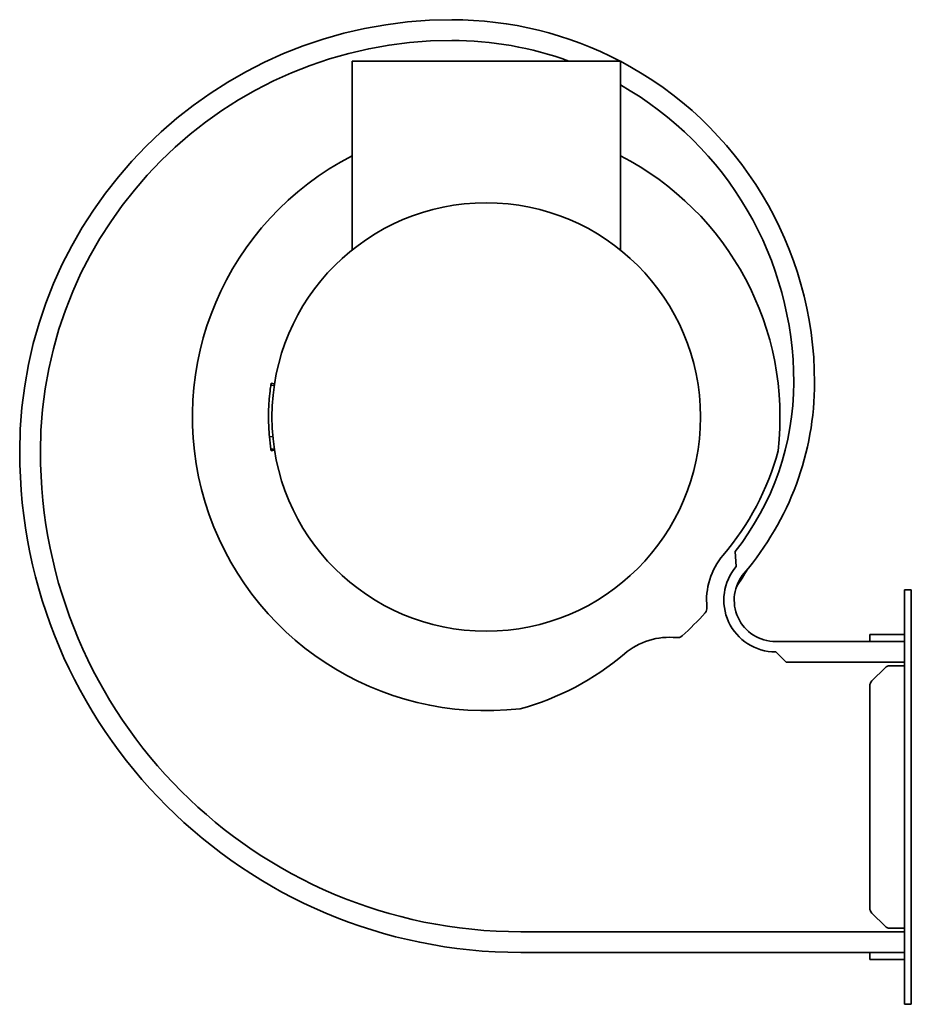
# Model space of a CAD drawing. Header units: millimetres. Extents: x 291 to 549, y 154 to 440.
import ezdxf

# ---------------------------------------------------------------- set-up
doc = ezdxf.new("R2010")
doc.units = ezdxf.units.MM
doc.header["$LTSCALE"] = 2
doc.layers.add('Krawędzie widoczne(ISO)', color=7, linetype='Continuous', lineweight=35, true_color=0x262659)

msp = doc.modelspace()

# ---------------------------------------------------------------- linework, layer by layer
at = {"layer": 'Krawędzie widoczne(ISO)'}
for p, q in [((387.18, 427.5), (464.82, 427.5)), ((387.18, 427.5), (387.18, 372.84)), ((464.82, 427.5), (464.82, 372.84)), ((364.67, 333.6), (363.68, 333.75)), ((364.75, 334.11), (363.76, 334.26)), ((364.26, 318.86), (363.26, 318.77)), ((364.69, 315.3), (363.7, 315.15)), ((364.73, 314.99), (363.74, 314.84)), ((364.75, 314.89), (363.76, 314.74)), ((498.01, 285.56), (498.35, 281.24)), ((547, 270.5), (547, 274.5)), ((549, 274.5), (547, 274.5)), ((549, 270.5), (549, 274.5)), ((547, 270.5), (547, 158.5)), ((549, 270.5), (549, 158.5)), ((547, 259.5), (509.76, 259.5)), ((537, 261.5), (537.59, 261.5)), ((537, 261.5), (537, 259.5)), ((541.41, 261.5), (537.59, 261.5)), ((541.41, 261.5), (542.83, 261.5)), ((545, 261.5), (542.83, 261.5)), ((545, 261.5), (547, 261.5)), ((509.76, 256.5), (512.76, 253.5)), ((547, 253.5), (512.76, 253.5)), ((537.59, 248.09), (541.41, 251.91)), ((542.83, 252.5), (545, 252.5)), ((547, 252.5), (545, 252.5)), ((537, 182.33), (537, 246.67)), ((541.41, 177.09), (537.59, 180.91)), ((436, 175.5), (547, 175.5)), ((545, 176.5), (542.83, 176.5)), ((545, 176.5), (547, 176.5)), ((436, 169.5), (547, 169.5)), ((537, 169.5), (537, 167.5)), ((537.59, 167.5), (537, 167.5)), ((541.41, 167.5), (537.59, 167.5)), ((542.83, 167.5), (541.41, 167.5)), ((545, 167.5), (542.83, 167.5)), ((547, 167.5), (545, 167.5)), ((547, 154.5), (547, 158.5)), ((549, 154.5), (549, 158.5)), ((549, 154.5), (547, 154.5))]:
    msp.add_line(p, q, dxfattribs=at)
msp.add_circle((426, 324.5), 62, dxfattribs=at)
for centre, radius, start, end in [((416, 314.5), 125, 90, 180), ((416, 334.5), 105, 62.3396, 90), ((416, 314.5), 119, 90, 180), ((416, 334.5), 99, 69.95, 90), ((416, 334.5), 105, 0, 62.2899), ((416, 334.5), 99, 0, 60.4502), ((426, 324.5), 85, 117.1784, 276.6362), ((426, 324.5), 85, 353.3638, 62.8216), ((436, 334.5), 79, 321.7166, 0), ((436, 334.5), 85, 319.4973, 0), ((436, 314.5), 145, 180, 270), ((436, 314.5), 139, 180, 270), ((435.81, 334.67), 77.26, 319.4973, 345.0048), ((509.76, 271.5), 20, 139.4973, 186.0467), ((509.76, 271.5), 15, 139.4973, 270), ((426, 324.5), 87.5, 325.8238, 329.7773), ((509.76, 271.5), 12, 139.4973, 270), ((487.88, 269.18), 2, 318.2044, 6.0467), ((426, 324.5), 85, 311.7956, 318.2044), ((479, 240.74), 20, 83.9533, 130.5027), ((481.32, 262.62), 2, 263.9533, 311.7956), ((415.83, 314.69), 77.26, 284.9952, 310.5027), ((542.83, 250.5), 2, 90, 135), ((539, 246.67), 2, 135, 180), ((539, 182.33), 2, 180, 225), ((542.83, 178.5), 2, 225, 270)]:
    msp.add_arc(centre, radius, start, end, dxfattribs=at)
msp.add_open_spline([(363.68, 333.75), (363.68, 333.75), (363.62, 333.35), (363.52, 332.56), (363.42, 331.77), (363.31, 330.82), (363.21, 329.69)], degree=3, knots=[0, 0, 0, 0, 1, 1, 1, 2, 2, 2, 2], dxfattribs=at)
for points in [[(363.76, 334.26), (363.73, 334.09), (363.71, 333.92), (363.68, 333.75)], [(363.21, 329.69), (363.15, 328.9), (363.1, 328.16), (363.07, 327.49)], [(363.07, 327.49), (363.02, 326.44), (362.99, 325.27), (363, 323.96)], [(363, 323.96), (363.02, 322.41), (363.09, 320.68), (363.26, 318.77)], [(363.26, 318.77), (363.37, 317.56), (363.52, 316.35), (363.7, 315.15)], [(363.7, 315.15), (363.73, 314.94), (363.74, 314.84), (363.74, 314.84)], [(363.74, 314.84), (363.75, 314.81), (363.76, 314.77), (363.76, 314.74)]]:
    msp.add_open_spline(points, degree=3, dxfattribs=at)

doc.saveas('drawing.dxf')
